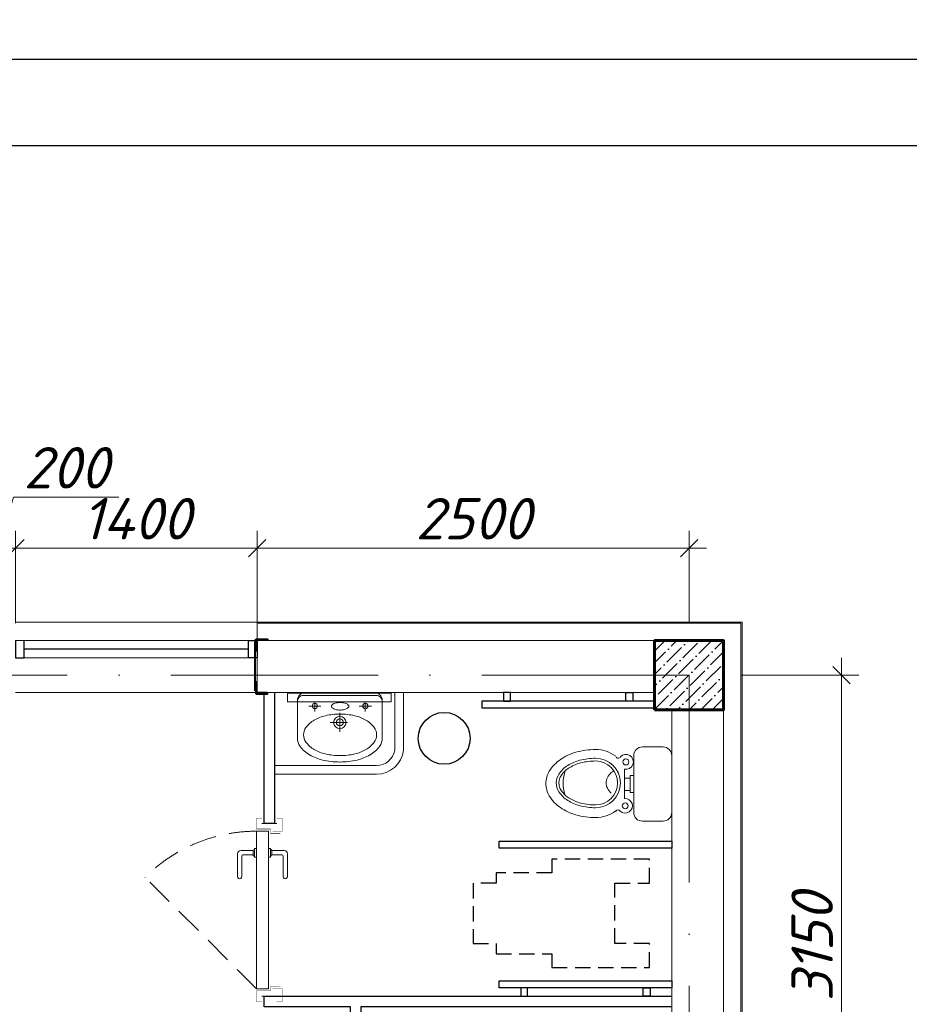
# Model space of a CAD drawing. Header units: millimetres. Extents: x 363306 to 7757304, y 1022887 to 1207196.
# Tile 206 of 256: x 1039087 to 1044237, y 1083204 to 1088906. Entities that reach past the tile are written whole.
import ezdxf

# ---------------------------------------------------------------- set-up
doc = ezdxf.new("R2010")
doc.units = ezdxf.units.MM
for name, pattern in [('ACAD_ISO10W100', [18, 12, -3, 0, -3]), ('Beruniy Xref$0$DASHED', [19.05, 12.7, -6.35]), ('ШТРИХОВАЯ', [19.05, 12.7, -6.35])]:
    doc.linetypes.add(name, pattern=pattern)
for name, color, linetype in [('0 @ 100', 7, 'Continuous'), ('kcd_tx', 7, 'Continuous'), ('O3SAD', 1, 'Continuous')]:
    doc.layers.add(name, color=color, linetype=linetype)
for name, color, linetype, lineweight in [('5   0.30', 1, 'Continuous', 30), ('размеры', 12, 'Continuous', 15), ('Сантехника', 150, 'Continuous', 13)]:
    doc.layers.add(name, color=color, linetype=linetype, lineweight=lineweight)
doc.layers.add('АСО-Двери+Окна', color=7, linetype='Continuous', lineweight=20, true_color=0x0d21a0)
doc.layers.add('АСО-стены кирпич 380 мм', color=7, linetype='Continuous', lineweight=35, true_color=0x745739)
doc.styles.add('Arial', font='arial.ttf')
doc.styles.get("Standard").update_dxf_attribs({"font": 'isocpeui.ttf'})
doc.styles.add('ГОСТ 2.304', font='isocpeui.ttf')
doc.dimstyles.new('Санжар', dxfattribs={"dimtxt": 240, "dimasz": 200, "dimexe": 200, "dimexo": 200, "dimgap": 50, "dimtad": 1, "dimdec": 0, "dimtxsty": 'Standard', "dimblk": 'OBLIQUE', "dimcen": 2.5, "dimdle": 200, "dimclrd": 152, "dimclre": 152, "dimclrt": 152, "dimadec": 0, "dimazin": 0, "dimtfac": 1, "dimtdec": 0, "dimtmove": 0, "dimatfit": 3, "dimldrblk": 'OBLIQUE', "dimfxl": 0, "dimlwd": 0, "dimlwe": 0, "dimarcsym": 0})

# ---------------------------------------------------------------- blocks, each defined once
blk = doc.blocks.new('*U13')
at = {"color": 0, "linetype": 'Beruniy Xref$0$DASHED'}
blk.add_line((-193.5, 2.5), (-141.88, 54.12), dxfattribs=at)
at = {"color": 0}
for p, q in [((-131, 11.3), (-141.5, 11.3)), ((-141.5, 9.3), (-132, 9.3)), ((-129.5, 4.1), (-129.5, 9.8)), ((-131.5, 8.8), (-131.5, 4.1)), ((-197, 0), (-197, -6.86)), ((-132.5, 2.5), (-132.5, 3.5)), ((-132.5, 3.5), (-128.5, 3.5)), ((-128.5, 2.5), (-132.5, 2.5)), ((-132, 3.6), (-132, 3.5)), ((-129.5, 4.1), (-131.5, 4.1)), ((-129, 3.5), (-129, 3.6)), ((-128.5, 3.5), (-128.5, 2.5)), ((-117, 0), (-117, -6.86)), ((-132.5, -3), (-132.5, -4)), ((-132.5, -4), (-128.5, -4)), ((-132, -4.1), (-132, -4)), ((-129, -4), (-129, -4.1)), ((-128.5, -4), (-128.5, -3)), ((-131.5, -9.3), (-131.5, -4.6)), ((-129.5, -4.6), (-131.5, -4.6)), ((-129.5, -4.6), (-129.5, -10.3)), ((-141.5, -9.8), (-132, -9.8)), ((-131, -11.8), (-141.5, -11.8))]:
    blk.add_line(p, q, dxfattribs=at)
at = {"color": 0, "const_width": 0.2}
for points in [[(-199.5, 0), (-199.5, 2.5), (-194.5, 2.5), (-194.5, -4), (-192.5, -4), (-192.5, -8.5)], [(-114.5, 0), (-114.5, 2.5), (-119.5, 2.5), (-119.5, -4), (-121.5, -4), (-121.5, -8.5)], [(-193.5, -5), (-193.5, -9.36), (-199.5, -9.36), (-199.5, -6.86)], [(-120.5, -5), (-120.5, -9.36), (-114.5, -9.36), (-114.5, -6.86)]]:
    blk.add_lwpolyline(points, dxfattribs=at)
at = {"color": 0}
blk.add_lwpolyline([(-193.5, -3), (-193.5, 2.5), (-120.5, 2.5), (-120.5, -3), (-193.5, -3)], dxfattribs=at)
at = {"color": 0, "linetype": 'Beruniy Xref$0$DASHED'}
blk.add_arc((-193.5, 2.5), 73, 0, 45, dxfattribs=at)
at = {"color": 0}
for centre, radius, start, end in [((-141.5, 10.3), 1, 90, 270), ((-132, 8.8), 0.5, 0, 90), ((-131, 9.8), 1.5, 0, 90), ((-131.5, 3.6), 0.5, 90, 180), ((-129.5, 3.6), 0.5, 0, 90), ((-131.5, -4.1), 0.5, 180, 270), ((-129.5, -4.1), 0.5, 270, 0), ((-141.5, -10.8), 1, 90, 270), ((-132, -9.3), 0.5, 270, 0), ((-131, -10.3), 1.5, 270, 0)]:
    blk.add_arc(centre, radius, start, end, dxfattribs=at)
blk = doc.blocks.new('Раковина')
at = {"layer": 'Сантехника'}
for p, q in [((-272.7, -142), (-272.7, 108.5)), ((272.7, 108.5), (272.7, -142)), ((49.5, 1.4), (-63, 1.4)), ((0, -61.3), (0, 61.3)), ((-121.4, -104.1), (-200.6, -104.1)), ((-161, -127), (-161, -69.9)), ((203.6, -104.1), (124.5, -104.1)), ((164.1, -127), (164.1, -69.9)), ((-239.8, -172), (0, -172)), ((239.8, -172), (0, -172)), ((0, -192), (-222.7, -192)), ((222.7, -192), (0, -192))]:
    blk.add_line(p, q, dxfattribs=at)
for centre, radius in [((0, 1.4), 39.9), ((0, 1.4), 22.4), ((-161, -104.1), 17.1), ((164.1, -104.1), 17.1)]:
    blk.add_circle(centre, radius, dxfattribs=at)
for centre, radius, start, end in [((-1.8, -218.2), 474.6, 90, 103.2739), ((-1.8, -218.2), 474.6, 89.78551, 90), ((1.8, -218.2), 474.6, 90, 90.21449), ((1.8, -218.2), 474.6, 76.7261, 90), ((-95.9, 39.7), 197.4, 119.66302, 143.97221), ((-39.1, -60), 312.1, 103.2739, 119.66302), ((-30.9, -59.3), 270.9, 103.2739, 119.66302), ((1.5, -196.6), 412, 90, 103.2739), ((1.5, -196.6), 412, 76.7261, 90), ((33.9, -59.3), 270.9, 60.33698, 76.7261), ((39.1, -60), 312.1, 60.33698, 76.7261), ((95.9, 39.7), 197.4, 36.02779, 60.33698), ((-181.5, 102), 91.5, 143.97221, 180), ((-154.5, 81.3), 79.4, 143.97221, 180), ((-80.1, 27.3), 171.3, 119.66302, 143.97221), ((83.2, 27.3), 171.3, 36.02779, 60.33698), ((157.6, 81.3), 79.4, 0, 36.02779), ((181.5, 102), 91.5, 0, 36.02779), ((-181.5, 102), 91.5, 180, 184.11956), ((-154.5, 81.3), 79.4, 180, 216.02779), ((157.6, 81.3), 79.4, 323.97221, 0), ((181.5, 102), 91.5, 355.88044, 0), ((-80.1, 135.4), 171.3, 216.02779, 240.33698), ((83.2, 135.4), 171.3, 299.66302, 323.97221), ((-30.9, 221.9), 270.9, 240.33698, 256.7261), ((1.5, 359.2), 412, 256.7261, 270), ((1.5, 359.2), 412, 270, 283.2739), ((33.9, 221.9), 270.9, 283.2739, 299.66302), ((-43.2, -102.7), 11.5, 136.14298, 180), ((-43.2, -102.7), 11.5, 180, 223.85702), ((-22.1, -123.1), 40.8, 113.31982, 136.14298), ((-22.1, -82.4), 40.8, 223.85702, 246.68018), ((-7.8, -156), 76.8, 100.12395, 113.31982), ((-7.8, -49.4), 76.8, 246.68018, 259.87605), ((1.5, -208.6), 130.2, 90, 100.12395), ((1.5, 3.2), 130.2, 259.87605, 270), ((1.5, -208.6), 130.2, 79.87605, 90), ((1.5, 3.2), 130.2, 270, 280.12395), ((10.9, -156), 76.8, 66.68018, 79.87605), ((10.9, -49.4), 76.8, 280.12395, 293.31982), ((25.2, -123.1), 40.8, 43.85702, 66.68018), ((25.2, -82.4), 40.8, 293.31982, 316.14298), ((46.3, -102.7), 11.5, 0, 43.85702), ((46.3, -102.7), 11.5, 316.14298, 0), ((-235.8, -135.2), 37.1, 180, 270), ((-222.7, -142), 50, 180, 270), ((222.7, -142), 50, 270, 0), ((235.8, -135.2), 37.1, 270, 0)]:
    blk.add_arc(centre, radius, start, end, dxfattribs=at)
blk = doc.blocks.new('42')
at = {"layer": 'Сантехника', "lineweight": 15, "ltscale": 5}
for p, q in [((16810613.9, -7008752.9), (16810733.9, -7008752.9)), ((16810613.9, -7008752.9), (16810733.9, -7008752.9)), ((16810563.9, -7009132.9), (16810563.9, -7008802.9)), ((16810563.9, -7009132.9), (16810563.9, -7008802.9)), ((16810783.9, -7008802.9), (16810783.9, -7009132.9)), ((16810783.9, -7008802.9), (16810783.9, -7009132.9)), ((16810783.9, -7008918.1), (16810804.6, -7008918.1)), ((16810783.9, -7009017.7), (16810783.9, -7008918.1)), ((16810783.9, -7008918.1), (16810804.6, -7008918.1)), ((16810783.9, -7009017.7), (16810783.9, -7008918.1)), ((16810804.6, -7008918.1), (16810804.6, -7008930.3)), ((16810804.6, -7008918.1), (16810804.6, -7008930.3)), ((16810836.8, -7008930.3), (16810836.8, -7008883.1)), ((16810836.8, -7008930.3), (16810836.8, -7008883.1)), ((16810804.6, -7008930.3), (16810836.8, -7008930.3)), ((16810804.6, -7008930.3), (16810804.6, -7009002)), ((16810804.6, -7008930.3), (16810836.8, -7008930.3)), ((16810804.6, -7008930.3), (16810804.6, -7009002)), ((16810836.8, -7009002), (16810836.8, -7008930.3)), ((16810836.8, -7009002), (16810836.8, -7008930.3)), ((16810804.6, -7009017.7), (16810783.9, -7009017.7)), ((16810804.6, -7009017.7), (16810783.9, -7009017.7)), ((16810804.6, -7009002), (16810804.6, -7009017.7)), ((16810838.9, -7009002), (16810804.6, -7009002)), ((16810804.6, -7009002), (16810804.6, -7009017.7)), ((16810838.9, -7009002), (16810804.6, -7009002)), ((16810836.8, -7009053.1), (16810836.8, -7009002)), ((16810836.8, -7009053.1), (16810836.8, -7009002)), ((16810733.9, -7009182.9), (16810613.9, -7009182.9)), ((16810733.9, -7009182.9), (16810613.9, -7009182.9))]:
    blk.add_line(p, q, dxfattribs=at)
for centre, radius in [((16810833.5, -7008841.6), 16.8), ((16810833.5, -7008841.6), 16.8), ((16810829.9, -7009096.1), 17.7), ((16810829.9, -7009096.1), 17.7)]:
    blk.add_circle(centre, radius, dxfattribs=at)
for centre, radius, start, end in [((16810613.9, -7008802.9), 50, 90, 180), ((16810613.9, -7008802.9), 50, 90, 180), ((16810733.9, -7008802.9), 50, 0, 90), ((16810733.9, -7008802.9), 50, 0, 90), ((16810833.5, -7008841.6), 41.7, 46.3561, 274.5234), ((16810833.5, -7008841.6), 41.7, 46.3561, 274.5234), ((16810875.1, -7008804), 14.8, 210.1316, 329.8684), ((16810875.1, -7008804), 14.8, 210.1316, 329.8684), ((16811005, -7008970.5), 197.2, 90, 126.6276), ((16811005, -7008970.5), 197.2, 90, 126.6276), ((16811005, -7008970.5), 197.2, 90, 126.6276), ((16811005, -7008970.5), 197.2, 90, 126.6276), ((16811005, -7009191.7), 418.4, 74.1534, 90), ((16811005, -7009191.7), 418.4, 74.1534, 90), ((16811005, -7009191.7), 418.4, 74.1534, 90), ((16811005, -7009191.7), 418.4, 74.1534, 90), ((16811035.9, -7009082.9), 305.2, 55.5781, 74.1534), ((16811005, -7008974.1), 143.4, 90, 270), ((16811005, -7008974.1), 143.4, 90, 270), ((16811005, -7008974.1), 127.3, 90, 270), ((16811005, -7008974.1), 127.3, 90, 270), ((16811005, -7009191.8), 361.1, 75.3961, 90), ((16811005, -7009191.8), 361.1, 75.3961, 90), ((16811005, -7009199), 352.3, 76.0396, 90), ((16811005, -7009199), 352.3, 76.0396, 90), ((16811032.6, -7009088), 237.8, 59.0295, 76.0396), ((16811032.6, -7009088), 237.8, 59.0295, 76.0396), ((16811033, -7009084.4), 250.1, 57.8288, 75.3961), ((16811033, -7009084.4), 250.1, 57.8288, 75.3961), ((16811083.1, -7009014), 221.7, 31.1508, 55.5781), ((16810858.9, -7008981.6), 86.5, 26.3453, 50.0898), ((16810858.9, -7008981.6), 86.5, 26.3453, 50.0898), ((16811074.6, -7009017.9), 156.2, 34.6124, 59.0295), ((16811074.6, -7009017.9), 156.2, 34.6124, 59.0295), ((16811075.6, -7009016.6), 170.1, 33.3646, 57.8288), ((16811075.6, -7009016.6), 170.1, 33.3646, 57.8288), ((16810980.2, -7008972.3), 213, 339.9995, 18.4846), ((16810980.2, -7008972.3), 213, 339.9995, 18.4846), ((16811140.3, -7008974.1), 92.6, 0, 33.3646), ((16811140.3, -7008974.1), 92.6, 0, 33.3646), ((16811155.1, -7008970.5), 137.7, 0, 31.1508), ((16810873.2, -7008974.5), 70.5, 0, 26.3453), ((16810873.2, -7008974.5), 70.5, 0, 26.3453), ((16810873.2, -7008974.5), 70.5, 333.6547, 0), ((16810873.2, -7008974.5), 70.5, 333.6547, 0), ((16811138.2, -7008974.1), 78.9, 0, 34.6124), ((16811138.2, -7008974.1), 78.9, 0, 34.6124), ((16811138.2, -7008974.1), 78.9, 325.3876, 0), ((16811138.2, -7008974.1), 78.9, 325.3876, 0), ((16811140.3, -7008974.1), 92.6, 326.6354, 0), ((16811140.3, -7008974.1), 92.6, 326.6354, 0), ((16811155.1, -7008970.5), 137.7, 328.8492, 0), ((16810849.6, -7008956.3), 101, 299.2377, 309.9102), ((16810849.6, -7008956.3), 101, 299.2377, 309.9102), ((16810858.9, -7008967.4), 86.5, 309.9102, 333.6547), ((16810858.9, -7008967.4), 86.5, 309.9102, 333.6547), ((16811074.6, -7008930.2), 156.2, 300.9705, 325.3876), ((16811074.6, -7008930.2), 156.2, 300.9705, 325.3876), ((16811075.6, -7008931.5), 170.1, 302.1712, 326.6354), ((16811075.6, -7008931.5), 170.1, 302.1712, 326.6354), ((16811083.1, -7008927), 221.7, 304.4219, 328.8492), ((16811083.1, -7008927), 221.7, 304.4219, 328.8492), ((16810829.9, -7009096.1), 43.6, 80.8208, 316.5729), ((16810829.9, -7009096.1), 43.6, 80.8208, 316.5729), ((16811005, -7008749.1), 352.3, 270, 283.9604), ((16811005, -7008749.1), 352.3, 270, 283.9604), ((16811032.6, -7008860.1), 237.8, 283.9604, 300.9705), ((16811032.6, -7008860.1), 237.8, 283.9604, 300.9705), ((16811033, -7008863.7), 250.1, 284.6039, 302.1712), ((16811033, -7008863.7), 250.1, 284.6039, 302.1712), ((16810613.9, -7009132.9), 50, 180, 270), ((16810613.9, -7009132.9), 50, 180, 270), ((16810733.9, -7009132.9), 50, 270, 0), ((16810733.9, -7009132.9), 50, 270, 0), ((16810873.9, -7009130.9), 13.6, 20.6387, 159.3613), ((16810873.9, -7009130.9), 13.6, 20.6387, 159.3613), ((16811005, -7008970.5), 197.2, 233.3724, 270), ((16811005, -7008970.5), 197.2, 233.3724, 270), ((16811005, -7008756.3), 361.1, 270, 284.6039), ((16811005, -7008756.3), 361.1, 270, 284.6039), ((16811005, -7008749.3), 418.4, 270, 285.8466), ((16811005, -7008749.3), 418.4, 270, 285.8466), ((16811035.9, -7008858.1), 305.2, 285.8466, 304.4219), ((16811035.9, -7008858.1), 305.2, 285.8466, 304.4219)]:
    blk.add_arc(centre, radius, start, end, dxfattribs=at)
at = {"layer": 'Сантехника', "lineweight": 5}
for centre, radius, start, end in [((16811035.9, -7009082.9), 305.2, 55.5781, 74.1534), ((16811083.1, -7009014), 221.7, 31.1508, 55.5781)]:
    blk.add_arc(centre, radius, start, end, dxfattribs=at)
blk = doc.blocks.new('*U116')
at = {"color": 0, "linetype": 'ByBlock', "lineweight": -2, "ltscale": 100}
blk.add_lwpolyline([(0, 0), (63, 0), (63, 2.7, 0.414214), (60.7, 5), (12, 5, -0.414214), (5, 12), (5, 60.7, 0.414214), (2.7, 63), (0, 63)], format="xyb", close=True, dxfattribs=at)
blk = doc.blocks.new('fdsfsdfsf')
at = {"layer": '5   0.30', "color": 3, "lineweight": 40, "ltscale": 200}
blk.add_line((598335.9, 1214123.1), (598335.9, 1214407.3), dxfattribs=at)
at = {"layer": '5   0.30', "color": 3, "lineweight": 40, "ltscale": 200, "extrusion": (0, 0, -1), "xscale": 1.05763968, "yscale": 1.05763968, "zscale": -1.05763968, "rotation": 180}
blk.add_blockref('*U116', (-598340, 1214421.6), dxfattribs=at)
at = {"layer": '5   0.30', "color": 3, "lineweight": 40, "ltscale": 200, "xscale": 1.05763968, "yscale": 1.05763968, "zscale": 1.05763968}
blk.add_blockref('*U116', (598340, 1214106.8), dxfattribs=at)
blk = doc.blocks.new('_Oblique')
at = {"color": 0, "linetype": 'ByBlock', "lineweight": -2}
blk.add_line((-0.5, -0.5), (0.5, 0.5), dxfattribs=at)
blk = doc.blocks.new('*D733')
at = {"layer": 'Defpoints', "color": 0, "lineweight": 25, "ltscale": 100, "transparency": 16777216}
for p in [(1043162.3, 1085110.4), (1043844.8, 1085110.4), (1043162.3, 1081960.4)]:
    blk.add_point(p, dxfattribs=at)
at = {"layer": 'kcd_tx', "lineweight": 0, "ltscale": 100, "transparency": 16777216}
for p, q in [((1043844.8, 1081860.4), (1043844.8, 1085210.4)), ((1043262.3, 1085110.4), (1043944.8, 1085110.4)), ((1043262.3, 1081960.4), (1043944.8, 1081960.4))]:
    blk.add_line(p, q, dxfattribs=at)
at = {"layer": 'kcd_tx', "lineweight": 0, "ltscale": 100, "transparency": 16777216, "xscale": 100, "yscale": 100, "zscale": 100}
for p, rotation in [((1043844.8, 1085110.4), 90), ((1043844.8, 1081960.4), 270)]:
    blk.add_blockref('_Oblique', p, dxfattribs=dict(at, rotation=rotation))
at = {"layer": 'kcd_tx', "lineweight": 15, "ltscale": 100, "transparency": 16777216, "insert": (1043674.8, 1083535.4), "char_height": 240, "attachment_point": 5, "rotation": 90}
blk.add_mtext('3150', dxfattribs=at)
blk = doc.blocks.new('*D553')
at = {"layer": 'Defpoints', "color": 0, "lineweight": 25, "transparency": 16777216}
for p in [(1039062.3, 1085846.3), (1038862.3, 1085310.4), (1039062.3, 1085310.4)]:
    blk.add_point(p, dxfattribs=at)
at = {"layer": 'kcd_tx', "lineweight": 0, "transparency": 16777216}
for p, q in [((1038962.3, 1085846.3), (1039050.8, 1086141.3)), ((1039050.8, 1086141.3), (1039660.6, 1086141.3)), ((1038862.3, 1085410.4), (1038862.3, 1085946.3)), ((1039062.3, 1085410.4), (1039062.3, 1085946.3)), ((1038762.3, 1085846.3), (1039162.3, 1085846.3))]:
    blk.add_line(p, q, dxfattribs=at)
at = {"layer": 'kcd_tx', "lineweight": 0, "transparency": 16777216, "xscale": 100, "yscale": 100, "zscale": 100, "rotation": 180}
blk.add_blockref('_Oblique', (1038862.3, 1085846.3), dxfattribs=at)
at = {"layer": 'kcd_tx', "lineweight": 0, "transparency": 16777216, "xscale": 100, "yscale": 100, "zscale": 100}
blk.add_blockref('_Oblique', (1039062.3, 1085846.3), dxfattribs=at)
at = {"layer": 'kcd_tx', "lineweight": 30, "transparency": 16777216, "insert": (1039355.7, 1086311.3), "char_height": 240, "attachment_point": 5}
blk.add_mtext('200', dxfattribs=at)
blk = doc.blocks.new('*D554')
at = {"layer": 'Defpoints', "color": 0, "lineweight": 25, "transparency": 16777216}
for p in [(1040462.3, 1085846.3), (1039062.3, 1085310.4), (1040462.3, 1085310.4)]:
    blk.add_point(p, dxfattribs=at)
at = {"layer": 'kcd_tx', "lineweight": 0, "transparency": 16777216}
for p, q in [((1039062.3, 1085410.4), (1039062.3, 1085946.3)), ((1040462.3, 1085410.4), (1040462.3, 1085946.3)), ((1038962.3, 1085846.3), (1040562.3, 1085846.3))]:
    blk.add_line(p, q, dxfattribs=at)
at = {"layer": 'kcd_tx', "lineweight": 0, "transparency": 16777216, "xscale": 100, "yscale": 100, "zscale": 100, "rotation": 180}
blk.add_blockref('_Oblique', (1039062.3, 1085846.3), dxfattribs=at)
at = {"layer": 'kcd_tx', "lineweight": 0, "transparency": 16777216, "xscale": 100, "yscale": 100, "zscale": 100}
blk.add_blockref('_Oblique', (1040462.3, 1085846.3), dxfattribs=at)
at = {"layer": 'kcd_tx', "lineweight": 30, "transparency": 16777216, "insert": (1039762.3, 1086016.3), "char_height": 240, "attachment_point": 5}
blk.add_mtext('1400', dxfattribs=at)
blk = doc.blocks.new('*D555')
at = {"layer": 'Defpoints', "color": 0, "lineweight": 25, "ltscale": 100, "transparency": 16777216}
for p in [(1042962.3, 1085846.3), (1040462.3, 1085310.4), (1042962.3, 1085310.4)]:
    blk.add_point(p, dxfattribs=at)
at = {"layer": 'kcd_tx', "lineweight": 0, "ltscale": 100, "transparency": 16777216}
for p, q in [((1040462.3, 1085410.4), (1040462.3, 1085946.3)), ((1042962.3, 1085410.4), (1042962.3, 1085946.3)), ((1040362.3, 1085846.3), (1043062.3, 1085846.3))]:
    blk.add_line(p, q, dxfattribs=at)
at = {"layer": 'kcd_tx', "lineweight": 0, "ltscale": 100, "transparency": 16777216, "xscale": 100, "yscale": 100, "zscale": 100, "rotation": 180}
blk.add_blockref('_Oblique', (1040462.3, 1085846.3), dxfattribs=at)
at = {"layer": 'kcd_tx', "lineweight": 0, "ltscale": 100, "transparency": 16777216, "xscale": 100, "yscale": 100, "zscale": 100}
blk.add_blockref('_Oblique', (1042962.3, 1085846.3), dxfattribs=at)
at = {"layer": 'kcd_tx', "lineweight": 15, "ltscale": 100, "transparency": 16777216, "insert": (1041712.3, 1086016.3), "char_height": 240, "attachment_point": 5}
blk.add_mtext('2500', dxfattribs=at)

msp = doc.modelspace()

# ---------------------------------------------------------------- hatches: boundary and pattern name
at = {"ltscale": 100}
h = msp.add_hatch(dxfattribs=at)
h.set_pattern_fill('ANSI36', color=256, scale=15, style=0)
h.set_pattern_definition([(45, (-16029000.283, 10268140.387), (25.25697034, 92.60889125), [119.0625, -23.8125, 0, -23.8125])])
h.paths.add_polyline_path([(1043162.268, 1085310.387), (1042762.268, 1085310.387), (1042762.268, 1084910.387), (1043162.268, 1084910.387)])

# ---------------------------------------------------------------- linework, layer by layer
at = {"lineweight": 0, "ltscale": 100}
for p, q in [((1040462.268, 1085417.387), (1039062.268, 1085417.387)), ((1043162.268, 1085310.387), (1040462.268, 1085310.387)), ((1040462.268, 1085010.387), (1040462.268, 1085310.387)), ((1043162.268, 1078060.387), (1043162.268, 1085310.387)), ((1042762.268, 1085010.387), (1040462.268, 1085010.387)), ((1042862.268, 1079010.387), (1042862.268, 1084910.387))]:
    msp.add_line(p, q, dxfattribs=at)
at = {"color": 251, "lineweight": 0, "ltscale": 100, "true_color": 0x4a4a4a}
msp.add_line((1040462.268, 1085310.387), (1040462.268, 1085417.387), dxfattribs=at)
at = {"color": 5, "lineweight": 0}
for p, q in [((1040412.268, 1085310.387), (1039062.268, 1085310.387)), ((1040412.268, 1085210.387), (1039112.268, 1085210.387))]:
    msp.add_line(p, q, dxfattribs=at)
at = {"color": 5}
msp.add_line((1040412.268, 1085260.387), (1039112.268, 1085260.387), dxfattribs=at)
at = {"color": 1, "linetype": 'ACAD_ISO10W100', "lineweight": 9, "ltscale": 100}
for q in [(1014088.863, 1085110.387), (1042962.268, 1066417.835)]:
    msp.add_line((1042962.268, 1085110.387), q, dxfattribs=at)
at = {"lineweight": 9, "ltscale": 100}
msp.add_line((1040462.268, 1085010.387), (1039062.268, 1085010.387), dxfattribs=at)
at = {"lineweight": 30}
msp.add_lwpolyline([(1012706.348, 1088178.072), (1052206.348, 1088178.072), (1052206.348, 1059478.072), (1012706.348, 1059478.072)], close=True, dxfattribs=at)
at = {"color": 252, "lineweight": 0, "ltscale": 100}
msp.add_lwpolyline([(1043269.268, 1078060.387), (1043269.268, 1085417.387), (1040462.268, 1085417.387)], dxfattribs=at)
at = {"color": 32, "lineweight": 0, "ltscale": 100}
msp.add_lwpolyline([(1043262.268, 1078060.387), (1043262.268, 1085410.387), (1040462.268, 1085410.387)], dxfattribs=at)
at = {"color": 5}
msp.add_lwpolyline([(1039062.268, 1085310.387), (1039062.268, 1085310.387), (1039062.268, 1085210.387), (1039112.268, 1085210.387), (1039112.268, 1085310.387)], dxfattribs=at)
msp.add_lwpolyline([(1040462.268, 1085210.387), (1040412.268, 1085210.387), (1040412.268, 1085310.387), (1040462.268, 1085310.387)], close=True, dxfattribs=at)
at = {"lineweight": 0, "ltscale": 100}
msp.add_lwpolyline([(1041238.414, 1084956.579), (1041238.414, 1085006.579), (1040638.414, 1085006.579), (1040638.414, 1084956.579)], close=True, dxfattribs=at)
for points in [[(1041258.748, 1085010.387), (1041258.748, 1084675.229)], [(1041308.748, 1085010.387), (1041308.748, 1084675.229)], [(1040562.267, 1084586.223), (1041152.552, 1084586.223)], [(1040562.267, 1084536.223), (1041152.552, 1084536.223)]]:
    msp.add_lwpolyline(points, dxfattribs=at)
for points in [[(1041887.581, 1084960.376), (1041927.581, 1084960.376), (1041927.581, 1085010.376), (1041887.581, 1085010.376)], [(1042636.993, 1084960.376), (1042596.993, 1084960.376), (1042596.993, 1085010.376), (1042636.993, 1085010.376)], [(1042762.268, 1084960.376), (1041762.307, 1084960.267), (1041762.307, 1084920.267), (1042762.268, 1084920.376)], [(1042862.268, 1084108.82), (1041862.307, 1084108.929), (1041862.307, 1084148.929), (1042862.268, 1084148.82)], [(1042862.268, 1083300.387), (1041862.307, 1083300.496), (1041862.307, 1083340.496), (1042862.268, 1083340.387)], [(1041987.581, 1083250.387), (1042027.581, 1083250.387), (1042027.581, 1083300.387), (1041987.581, 1083300.387)], [(1042736.993, 1083250.387), (1042696.993, 1083250.387), (1042696.993, 1083300.387), (1042736.993, 1083300.387)]]:
    msp.add_lwpolyline(points, close=True)
at = {"linetype": 'ШТРИХОВАЯ', "ltscale": 7}
msp.add_lwpolyline([(1041712.307, 1083555.995), (1041845.611, 1083555.995), (1041845.611, 1083496.293), (1042168.599, 1083496.293), (1042168.599, 1083416.711), (1042732.307, 1083416.711), (1042732.307, 1083555.995), (1042532.307, 1083555.995), (1042532.307, 1083905.995), (1042732.307, 1083905.995), (1042732.307, 1084045.279), (1042168.599, 1084045.279), (1042168.599, 1083965.697), (1041845.611, 1083965.697), (1041845.611, 1083905.995), (1041712.307, 1083905.995)], close=True, dxfattribs=at)
at = {"ltscale": 100}
msp.add_circle((1041544.515, 1084744.302), 150, dxfattribs=at)
at = {"lineweight": 0, "ltscale": 100}
for centre, radius, start, end in [((1041150.476, 1084696.556), 110.353, 271.07834, 348.856718), ((1041150.964, 1084695.266), 159.052, 270.572378, 352.762548)]:
    msp.add_arc(centre, radius, start, end, dxfattribs=at)
at = {"layer": 'O3SAD', "color": 1}
msp.add_lwpolyline([(1010706.348, 1088678.072), (1052706.348, 1088678.072), (1052706.348, 1058978.072), (1010706.348, 1058978.072)], close=True, dxfattribs=at)
at = {"layer": 'АСО-стены кирпич 380 мм', "color": 5, "lineweight": 25}
for points in [[(1040502.267, 1084250.387), (1040502.267, 1085010.387)], [(1040562.267, 1085010.387), (1040562.267, 1084250.387), (1040502.267, 1084250.387)], [(1042862.268, 1083190.387), (1041062.267, 1083190.387), (1041062.267, 1083090.387), (1041002.267, 1083090.387), (1041002.267, 1083190.387), (1040502.267, 1083190.387), (1040502.267, 1083250.387), (1042862.268, 1083250.387)]]:
    msp.add_lwpolyline(points, dxfattribs=at)
at = {"layer": 'размеры', "lineweight": 60, "ltscale": 5}
msp.add_lwpolyline([(1042762.268, 1084910.387), (1043162.268, 1084910.387), (1043162.268, 1085310.387), (1042762.268, 1085310.387)], close=True, dxfattribs=at)

# ---------------------------------------------------------------- block references
at = {"color": 244, "lineweight": 0, "true_color": 0x991b1e}
msp.add_blockref('fdsfsdfsf', (442114.845, -129103.783), dxfattribs=at)
at = {"rotation": 180}
msp.add_blockref('42', (17853426.146, -5924488.138), dxfattribs=at)
at = {"layer": 'АСО-Двери+Окна', "color": 19, "ltscale": 100, "xscale": 12.50000000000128, "yscale": 12.50000000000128, "zscale": 12.50000000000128, "rotation": 90.0000001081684}
msp.add_blockref('*U13', (1040489.41, 1085712.887), dxfattribs=at)
at = {"layer": 'Сантехника', "extrusion": (0, 0, -1), "xscale": 0.8990186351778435, "yscale": 0.8990186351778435, "zscale": -0.8990186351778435, "rotation": 180}
msp.add_blockref('Раковина', (-1040940.582, 1084837.755), dxfattribs=at)

# ---------------------------------------------------------------- texts
at = {"color": 116, "lineweight": 0, "true_color": 0x136734, "insert": (883892.483, 1087785.858), "char_height": 500, "width": 18765.00851, "attachment_point": 1, "style": 'Arial'}
msp.add_mtext('\\pi1602.2;{\\fISOCPEUR|b0|i1|c204|p34;\\L\\C256;\\c0;План ленточного фундамента для перегородки }', dxfattribs=at)
at = {"layer": '0 @ 100', "color": 7, "insert": (761996.908, 1075986.433), "char_height": 318.940213, "width": 19697.5359, "attachment_point": 4, "style": 'ГОСТ 2.304'}
msp.add_mtext('\\pi5457.36288;{\\fISOCPEUR|b1|i1|c204|p34;Характеристика участка строительства:\\P\\pi0;\\P}Расчетная зимняя температура воздух 15 °С.\\PСкоростной напор ветра   - 38кг/м2.\\PВес снегового покрова    - 50кг/м2.\\PКлассификация зданий по функциональной пожарной опасности - Ф 4.1 \\PКоэффициент надежности по назначению - 0.95\\P\\P^IПроектом разработано подъёмник для мало мобильных граждан населения грузоподъемностью 250 кг. скоростью 0,25 см/с. Двери шахт подъёмника противопожарные с пределом огнестойкости El 30. Подъёмники оборудованы кабинами габаритами 1500х1500 мм, ширина дверей кабины обеспечивает проезд инвалидной коляски. Для экстренных случаев подъёмник оснащен дополнительным аккумулятором и механическим спуском для безопасного спуска пассажира в нулевую отметку. Так же в дверях подъёмника установлены замки датчики которые открываются с ключевыми картами, чтобы открыть двери подъёмника.\\P^IС внешней и внутренней стороны наружных стен предусмотрено обшивка из аквапанелей толщиной 12,5мм с утеплением из минераловатной ваты на кварцевой основе, А =0,040 Вт/мС, толщиной 100мм. (по теплотехническому расчету). Наружная отделка из органическое стекло.\\P^IПодрядчик обязан предоставить заказчику сертификаты соответствия и пожарной безопасности на фасадную систему и все применяемые в данной системе материалы и изделия.\\PКонструкции, изделия и материалы применены по действующим стандартам, ТУ, сертификатам. На путях эвакуации используются отделочные материалы, соответствующие требованиям п. 5.25 ШНК 2.01.02-04.\\PОтделка стен с внутренней стороны окраска водоэмульсионными красками светлых тонов. Во внутренней и наружной отделке использованы современные отделочные материалы используемые на территории Республики Узбекистан.\\P^IКрыша - скатная из металлических профилированных листов с полимерными покрытиями с обеих сторон толщ.0,55мм по металлическим конструкциям.\\P^IПо периметру наружных стен устраивается бетонная отмостка. Бетон кл.В 7,5 шириной 1000 мм, толщиной 50 мм по гравийному основанию толщиной 100 мм -150 мм.\\P^IВсе строительно-монтажные работы вести согласно указаний соответствующих строительных норм и проекта производства работ (П.П.Р.) на основании ШНК 3.01.01 - 03 и КМК 3.01.02 - 00.', dxfattribs=at)

# ---------------------------------------------------------------- dimensions: what is measured, and where the dimension line sits
at = {"layer": 'kcd_tx', "color": 244, "lineweight": 30, "true_color": 0x991b1e}
for base, p1, p2, picture, middle in [((1039062.268, 1085846.326), (1038862.268, 1085310.387), (1039062.268, 1085310.387), '*D553', (1039100.768, 1086311.326)), ((1040462.267, 1085846.326), (1039062.268, 1085310.387), (1040462.267, 1085310.387), '*D554', (1039762.267, 1086016.326))]:
    dim = msp.add_linear_dim(base=base, p1=p1, p2=p2, dimstyle='Санжар', override={"dimasz": 100, "dimexe": 100, "dimexo": 100, "dimdle": 100, "dimclrd": 256, "dimclre": 256, "dimclrt": 256, "dimtmove": 1, "dimfxl": 0, "dimarcsym": 2}, dxfattribs=at)
    dim.commit()
    dim.dimension.update_dxf_attribs({"geometry": picture, "text_midpoint": middle})
at = {"layer": 'kcd_tx', "color": 134, "lineweight": 15, "ltscale": 100}
dim = msp.add_linear_dim(base=(1042962.268, 1085846.326), p1=(1040462.267, 1085310.387), p2=(1042962.268, 1085310.387), dimstyle='Санжар', override={"dimasz": 100, "dimexe": 100, "dimexo": 100, "dimdle": 100, "dimclrd": 256, "dimclre": 256, "dimclrt": 256, "dimtmove": 1, "dimfxl": 0, "dimarcsym": 2}, dxfattribs=at)
dim.commit()
dim.dimension.update_dxf_attribs({"geometry": '*D555', "text_midpoint": (1041712.267, 1086016.326)})
dim = msp.add_linear_dim(base=(1043844.762, 1085110.387), p1=(1043162.268, 1081960.387), p2=(1043162.268, 1085110.387), angle=90, dimstyle='Санжар', override={"dimasz": 100, "dimexe": 100, "dimexo": 100, "dimdle": 100, "dimclrd": 256, "dimclre": 256, "dimclrt": 256, "dimtmove": 1, "dimfxl": 0, "dimarcsym": 2}, dxfattribs=at)
dim.commit()
dim.dimension.update_dxf_attribs({"geometry": '*D733', "text_midpoint": (1043674.762, 1083535.387)})

doc.saveas('drawing.dxf')
